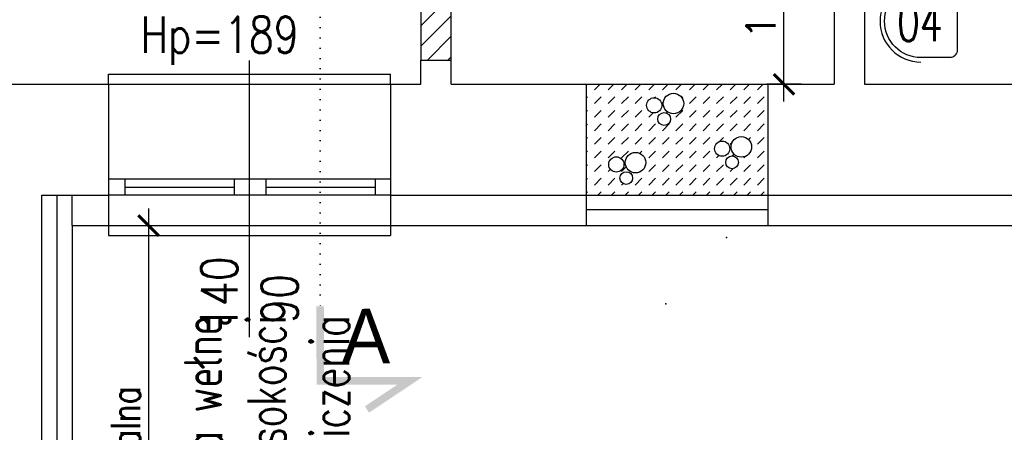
# Model space of a CAD drawing. Header units: millimetres. Extents: x 31969 to 285678, y -69766 to -5517.
# Tile 15 of 37: x 141787 to 142275, y -10778 to -10573. Entities that reach past the tile are written whole.
import ezdxf
from ezdxf.lldxf.tags import DXFTag

# ---------------------------------------------------------------- set-up
doc = ezdxf.new("R2010")
doc.units = ezdxf.units.MM
doc.linetypes.add('DOT', pattern=[0.25, 0, -0.25])
for name, color, linetype in [('a-izolacja 1', 3, 'Continuous'), ('a-opis 1', 3, 'Continuous'), ('a-opis 2', 1, 'Continuous'), ('a-opis stolarki 1', 3, 'Continuous'), ('a-opis technologii 2', 12, 'Continuous'), ('a-przekrój 1', 3, 'Continuous'), ('a-przekrój 2', 251, 'Continuous'), ('a-stolarka okienna', 3, 'Continuous'), ('a-szkło', 4, 'Continuous'), ('a-wymiary', 11, 'Continuous'), ('a-wyposażenie', 84, 'Continuous'), ('a-ściany działowe projektowane', 5, 'Continuous'), ('a-ściany istniejące murowane', 6, 'Continuous'), ('a-ściany nośne projektowane', 7, 'Continuous')]:
    doc.layers.add(name, color=color, linetype=linetype)
doc.styles.add('MAREK', font='simplex.shx')
doc.styles.add('RS01507', font='romans.shx', dxfattribs={"width": 0.7, "height": 0.15})
doc.styles.add('STYLE2', font='txt')
doc.styles.add('WYMIAR', font='romans.shx', dxfattribs={"width": 0.8})
doc.linetypes.add('BATTING', pattern='A,0.0001,-0.1,[134,ltypeshp.shx,S=0.1,R=0,X=-0.1,Y=0],-0.2,[134,ltypeshp.shx,S=0.1,R=180,X=0.1,Y=0],-0.1', length=0.4001)
tags = doc.linetypes.add('DASHED', pattern=[0.75, 0.5, -0.25]).pattern_tags.tags
tags[6:7] = [DXFTag(74, 4), DXFTag(75, 0), DXFTag(340, '0'), DXFTag(46, 1.0), DXFTag(50, 0.0), DXFTag(44, 0.0), DXFTag(45, 0.0)]
tags[4:5] = [DXFTag(74, 4), DXFTag(75, 0), DXFTag(340, '0'), DXFTag(46, 1.0), DXFTag(50, 0.0), DXFTag(44, 0.0), DXFTag(45, 0.0)]
doc.dimstyles.new('MAREK', dxfattribs={"dimscale": 0.85, "dimtxt": 17, "dimasz": 12, "dimexe": 10, "dimexo": 0.625, "dimgap": 5, "dimtad": 1, "dimdec": 1, "dimdsep": 46, "dimtxsty": 'MAREK', "dimblk1": 'ARCHTICK', "dimblk2": 'ARCHTICK', "dimsah": 1, "dimcen": 2.5, "dimdle": 10, "dimadec": 0, "dimazin": 0, "dimtfac": 1, "dimtdec": 1, "dimtmove": 1, "dimatfit": 3, "dimldrblk": 'ARCHTICK', "dimfxl": 0, "dimtolj": 1, "dimtzin": 0, "dimarcsym": 0})

# ---------------------------------------------------------------- blocks, each defined once
blk = doc.blocks.new('_ARCHTICK')
at = {"color": 0, "linetype": 'ByBlock', "const_width": 0.15}
blk.add_lwpolyline([(-0.5, -0.5), (0.5, 0.5)], dxfattribs=at)
blk = doc.blocks.new('*D1412')
at = {"layer": 'a-wymiary', "color": 0, "lineweight": -2, "ltscale": 100}
for p, q in [((142166.15, -10613.6), (142166.15, -10491.6)), ((142174.65, -10500.1), (142157.65, -10500.1)), ((142174.65, -10605.1), (142157.65, -10605.1))]:
    blk.add_line(p, q, dxfattribs=at)
at = {"layer": 'DEFPOINTS', "color": 0}
for p in [(142166.15, -10500.1), (142191.07, -10500.1), (142191.07, -10605.1)]:
    blk.add_point(p, dxfattribs=at)
at = {"layer": 'a-wymiary', "color": 0, "linetype": 'ByBlock', "lineweight": -2, "xscale": 10.2, "yscale": 10.2, "zscale": 10.2}
for p, rotation in [((142166.15, -10500.1), 90), ((142166.15, -10605.1), 270)]:
    blk.add_blockref('_ARCHTICK', p, dxfattribs=dict(at, rotation=rotation))
at = {"layer": 'a-wymiary', "color": 0, "ltscale": 100, "insert": (142154.67, -10564.25), "char_height": 14.45, "attachment_point": 5, "rotation": 90, "style": 'MAREK'}
blk.add_mtext('\\A1;105', dxfattribs=at)
blk = doc.blocks.new('*D1418')
at = {"layer": 'a-wymiary', "color": 0, "lineweight": -2, "ltscale": 100}
for p, q in [((141851.02, -10666.6), (141851.02, -11083.6)), ((141842.52, -10675.1), (141859.52, -10675.1)), ((141842.52, -11075.1), (141859.52, -11075.1))]:
    blk.add_line(p, q, dxfattribs=at)
at = {"layer": 'DEFPOINTS', "color": 0}
for p in [(141831.07, -10675.1), (141831.07, -11075.1), (141851.02, -11075.1)]:
    blk.add_point(p, dxfattribs=at)
at = {"layer": 'a-wymiary', "color": 0, "linetype": 'ByBlock', "lineweight": -2, "xscale": 10.2, "yscale": 10.2, "zscale": 10.2}
for p, rotation in [((141851.02, -10675.1), 90), ((141851.02, -11075.1), 270)]:
    blk.add_blockref('_ARCHTICK', p, dxfattribs=dict(at, rotation=rotation))
at = {"layer": 'a-wymiary', "color": 0, "ltscale": 100, "insert": (141839.54, -10875.1), "char_height": 14.45, "attachment_point": 5, "rotation": 90, "style": 'MAREK'}
blk.add_mtext('\\A1;{\\W0.75;Pas min.400cm wełna mineralna}', dxfattribs=at)

msp = doc.modelspace()

# ---------------------------------------------------------------- hatches: boundary and pattern name
at = {"layer": 'a-przekrój 2', "ltscale": 0.1}
h = msp.add_hatch(dxfattribs=at)
h.set_pattern_fill('LINE', color=256, scale=2.25, angle=45)
h.paths.add_polyline_path([(142266.07, -10375.1), (142266.07, -10360.1), (142236.07, -10360.1), (142236.07, -10375.1)])
h.paths.add_polyline_path([(142181.07, -10500.1), (142191.07, -10500.1), (142191.07, -10488.1), (142181.07, -10488.1)])
h.paths.add_polyline_path([(142089.07, -10500.1), (142089.07, -10488.1), (142027.07, -10488.1), (142027.07, -10500.1)])
h.paths.add_polyline_path([(142001.07, -10503.1), (141986.07, -10503.1), (141986.07, -10593.1), (142001.07, -10593.1)])
h.paths.add_polyline_path([(142001.07, -10313.1), (141986.07, -10313.1), (141986.07, -10360.1), (142001.07, -10360.1)])
at = {"layer": 'a-przekrój 2', "ltscale": 100}
h = msp.add_hatch(dxfattribs=at)
h.set_pattern_fill('DASH', color=256, scale=1.5, angle=45, style=0)
h.paths.add_polyline_path([(142158.07, -10605.1), (142142.56, -10605.1), (142142.56, -10631.68, -0.571043), (142150.11, -10636.13, -0.571043), (142142.56, -10640.59), (142142.56, -10641.48, -0.208613), (142143.58, -10643.8, -0.208613), (142142.56, -10646.12), (142142.56, -10660.1), (142158.07, -10660.1)])
h.paths.add_polyline_path([(142142.56, -10631.68), (142142.56, -10605.1), (142107.56, -10640.1), (142127.56, -10660.1), (142142.56, -10660.1), (142142.56, -10646.12, -0.654789), (142137.24, -10643.8, -0.654789), (142142.56, -10641.48), (142142.56, -10640.59, -0.27304), (142139.93, -10636.13, -0.27304)])
h.paths.add_polyline_path([(142139.28, -10637.02, -1), (142131.71, -10637.02, -1)], flags=16)
h.paths.add_polyline_path([(142142.56, -10605.1), (142107.56, -10605.1), (142107.56, -10611.25, -0.68768), (142116.44, -10614.65, -0.68768), (142107.56, -10618.05), (142107.56, -10619.26, -0.338581), (142109.9, -10622.32, -0.338581), (142107.56, -10625.37), (142107.56, -10640.1)])
h.paths.add_polyline_path([(142103.57, -10622.32, -0.49412), (142107.56, -10619.26), (142107.56, -10618.05, -0.185059), (142106.26, -10614.65, -0.185059), (142107.56, -10611.25), (142107.56, -10605.1), (142072.56, -10605.1), (142107.56, -10640.1), (142107.56, -10625.37, -0.49412)])
h.paths.add_polyline_path([(142098.04, -10615.54, -1), (142105.6, -10615.54, -1)], flags=16)
h.paths.add_polyline_path([(142072.56, -10605.1), (142072.56, -10660.1), (142087.56, -10660.1), (142107.56, -10640.1)])
h.paths.add_polyline_path([(142097.62, -10643.93, -1), (142087.44, -10643.93, -1)], flags=16)
h.paths.add_polyline_path([(142086.79, -10644.82, -1), (142079.22, -10644.82, -1)], flags=16)
h.paths.add_polyline_path([(142091.09, -10651.59, -1), (142084.75, -10651.59, -1)], flags=16)
h.paths.add_polyline_path([(142072.56, -10605.1), (142068.07, -10605.1), (142068.07, -10660.1), (142072.56, -10660.1)])
h.paths.add_polyline_path([(142107.56, -10640.1), (142087.56, -10660.1), (142107.56, -10660.1)], flags=17)
h.paths.add_polyline_path([(142107.56, -10640.1), (142107.56, -10660.1), (142127.56, -10660.1)], flags=17)

# ---------------------------------------------------------------- linework, layer by layer
at = {"layer": 'a-izolacja 1'}
for p, q in [((141971.07, -10660.1), (142068.07, -10660.1)), ((142158.07, -10660.1), (142286.07, -10660.1)), ((141813.07, -10675.1), (141813.07, -11075.1)), ((142068.07, -10675.1), (142158.07, -10675.1))]:
    msp.add_line(p, q, dxfattribs=at)
at = {"layer": 'a-opis 1', "linetype": 'DOT', "ltscale": 20}
msp.add_line((141936.15, -10520.85), (141936.15, -10715.2), dxfattribs=at)
at = {"layer": 'a-opis 2', "const_width": 3.74}
msp.add_lwpolyline([(141936.15, -10715.2), (141936.17, -10752.08), (141980.67, -10752.05), (141959.32, -10766.29)], dxfattribs=at)
at = {"layer": 'a-opis stolarki 1'}
msp.add_line((141901.07, -10730.53), (141901.07, -10593.4), dxfattribs=at)
msp.add_line((141901.07, -10730.53), (141901.07, -10593.4), dxfattribs=at)
at = {"layer": 'a-przekrój 1'}
for p in [(142137.56, -10680.97), (142107.56, -10713.97)]:
    msp.add_point(p, dxfattribs=at)
at = {"layer": 'a-przekrój 2', "linetype": 'BATTING', "ltscale": 15}
for p, q in [((141805.57, -10660.1), (141805.57, -11075.1)), ((142068.07, -10667.21), (142158.07, -10667.21))]:
    msp.add_line(p, q, dxfattribs=at)
at = {"layer": 'a-przekrój 2'}
for centre, radius in [((142111.35, -10614.65), 5.09), ((142101.82, -10615.54), 3.78), ((142106.73, -10622.32), 3.17), ((142145.02, -10636.13), 5.09), ((142135.49, -10637.02), 3.78), ((142092.53, -10643.93), 5.09), ((142140.41, -10643.8), 3.17), ((142083, -10644.82), 3.78), ((142087.92, -10651.59), 3.17)]:
    msp.add_circle(centre, radius, dxfattribs=at)
at = {"layer": 'a-stolarka okienna', "ltscale": 40}
for p, q in [((141831.07, -10605.1), (141831.07, -10600.1)), ((141831.07, -10600.1), (141971.07, -10600.1)), ((141971.07, -10605.1), (141971.07, -10600.1)), ((141831.07, -10675.1), (141831.07, -10680.1)), ((141971.07, -10675.1), (141971.07, -10680.1)), ((141831.07, -10680.1), (141971.07, -10680.1))]:
    msp.add_line(p, q, dxfattribs=at)
at = {"layer": 'a-stolarka okienna', "linetype": 'DASHED', "lineweight": 25, "ltscale": 20}
for p, q in [((141831.07, -10605.1), (141971.07, -10605.1)), ((141831.07, -10675.1), (141971.07, -10675.1))]:
    msp.add_line(p, q, dxfattribs=at)
at = {"layer": 'a-stolarka okienna'}
for p, q in [((141970.85, -10652.1), (141831.07, -10652.1)), ((141839.3, -10652.1), (141839.3, -10660.1)), ((141893.52, -10652.1), (141893.52, -10660.1)), ((141909.18, -10652.1), (141909.18, -10660.1)), ((141963.41, -10652.1), (141963.41, -10660.1)), ((141971.07, -10660.1), (141831.07, -10660.1))]:
    msp.add_line(p, q, dxfattribs=at)
at = {"layer": 'a-szkło', "ltscale": 2}
for p, q in [((141839.3, -10656.1), (141893.52, -10656.1)), ((141909.18, -10656.1), (141963.3, -10656.1))]:
    msp.add_line(p, q, dxfattribs=at)
at = {"layer": 'a-wyposażenie'}
msp.add_lwpolyline([(142234.05, -10591.86, -1), (142234.05, -10555.86), (142248.45, -10555.86, -0.414214), (142252.05, -10559.46), (142252.05, -10588.26, -0.414214), (142248.45, -10591.86)], format="xyb", close=True, dxfattribs=at)
msp.add_arc((142234.05, -10573.86), 20.25, 90, 270, dxfattribs=at)
at = {"layer": 'a-ściany działowe projektowane', "ltscale": 20}
for p, q in [((141986.07, -10503.1), (141986.07, -10593.1)), ((142001.07, -10593.1), (142001.07, -10503.1))]:
    msp.add_line(p, q, dxfattribs=at)
at = {"layer": 'a-ściany istniejące murowane'}
for p, q in [((142191.07, -10375.1), (142191.07, -10605.1)), ((142206.07, -10375.1), (142206.07, -10605.1)), ((141986.07, -10593.1), (142001.07, -10593.1)), ((141986.07, -10605.1), (141986.07, -10593.1)), ((142001.07, -10605.1), (142001.07, -10593.1)), ((141146.07, -10605.1), (141831.07, -10605.1)), ((141831.07, -10605.1), (141831.07, -10675.1)), ((141971.07, -10605.1), (141986.07, -10605.1)), ((141971.07, -10605.1), (141971.07, -10675.1)), ((142001.07, -10605.1), (142068.07, -10605.1)), ((142068.07, -10605.1), (142068.07, -10675.1)), ((142158.07, -10605.1), (142191.07, -10605.1)), ((142158.07, -10605.1), (142158.07, -10675.1)), ((142206.07, -10605.1), (142286.07, -10605.1)), ((141798.07, -10660.1), (141831.07, -10660.1)), ((141798.07, -11075.1), (141798.07, -10660.1)), ((141813.07, -10675.1), (141813.07, -10660.1)), ((141813.07, -10675.1), (141831.07, -10675.1)), ((141971.07, -10675.1), (142068.07, -10675.1)), ((142158.07, -10675.1), (142286.07, -10675.1))]:
    msp.add_line(p, q, dxfattribs=at)
at = {"layer": 'a-ściany nośne projektowane', "ltscale": 100}
for p, q in [((142068.07, -10605.1), (142158.07, -10605.1)), ((142068.07, -10660.1), (142158.07, -10660.1))]:
    msp.add_line(p, q, dxfattribs=at)

# ---------------------------------------------------------------- texts
at = {"layer": 'a-opis 1', "ltscale": 40, "insert": (141956.81, -10719.57), "char_height": 18.9125, "attachment_point": 9, "rotation": 90, "style": 'RS01507'}
msp.add_mtext_dynamic_manual_height_columns('Wymiana styropianu na wełnę mineralną na całej wysokości kondygnacji podpiwniczenia', width=388.2025, gutter_width=12.5, heights=[0], dxfattribs=at)
at = {"layer": 'a-opis 2', "style": 'STYLE2', "text_generation_flag": 6}
msp.add_text('A', height=26.96, rotation=180.0686, dxfattribs=at).set_placement((141946.78, -10743.38))
at = {"layer": 'a-opis stolarki 1', "insert": (141925.44, -10595.53), "char_height": 18, "width": 35.8438, "attachment_point": 9, "style": 'WYMIAR'}
msp.add_mtext('{\\Fromans.shx;\\W1.39828; }Hp=189', dxfattribs=at)
at = {"layer": 'a-opis stolarki 1', "insert": (141925.05, -10727.41), "char_height": 18, "width": 35.8438, "attachment_point": 7, "rotation": 90, "style": 'WYMIAR'}
msp.add_mtext('{\\Fromans.shx;\\W1.24457; }\\P140\\P{\\Fromans.shx;\\W0.29219; }90', dxfattribs=at)
at = {"layer": 'a-opis technologii 2', "ltscale": 40, "style": 'RS01507', "width": 0.7}
msp.add_text('04', height=18.813, dxfattribs=at).set_placement((142222.26, -10583.72))

# ---------------------------------------------------------------- dimensions: what is measured, and where the dimension line sits
at = {"layer": 'a-wymiary', "ltscale": 100}
dim = msp.add_linear_dim(base=(142166.15, -10500.1), p1=(142191.07, -10605.1), p2=(142191.07, -10500.1), angle=90, dimstyle='MAREK', dxfattribs=at)
dim.commit()
dim.dimension.update_dxf_attribs({"geometry": '*D1412', "text_midpoint": (142166.15, -10564.25), "dimtype": 160})
dim = msp.add_aligned_dim(p1=(141831.07, -10675.1), p2=(141831.07, -11075.1), distance=19.94, text='{\\W0.75;Pas min.400cm wełna mineralna}', dimstyle='MAREK', dxfattribs=at)
dim.commit()
dim.dimension.update_dxf_attribs({"geometry": '*D1418', "text_midpoint": (141839.54, -10875.1)})

doc.saveas('drawing.dxf')
